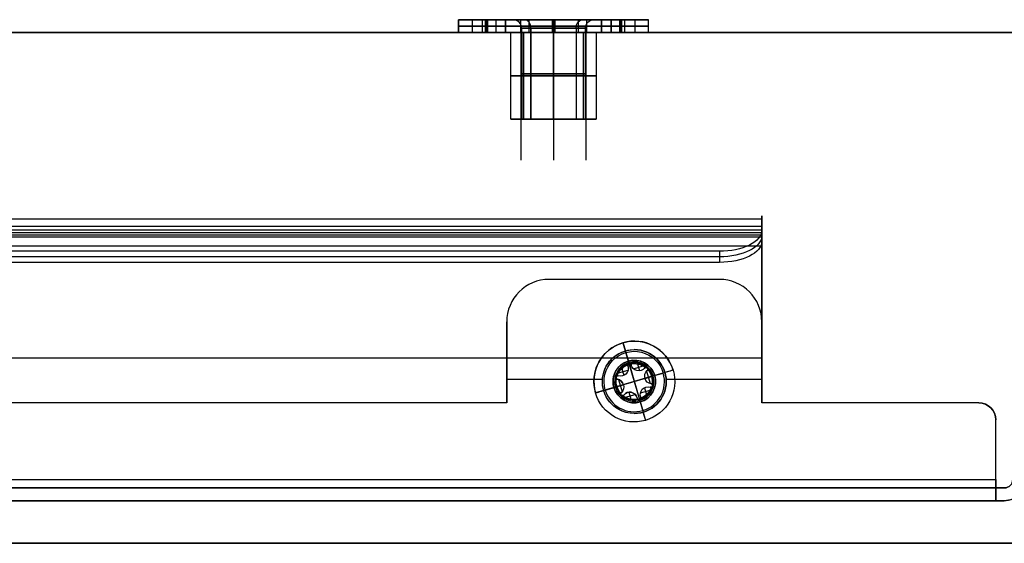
# Model space of a CAD drawing. Header units: millimetres. Extents: x -368 to 368, y -356 to 344.
# Tile 194 of 256: x -162 to -46, y -356 to -294. Entities that reach past the tile are written whole.
import ezdxf

# ---------------------------------------------------------------- set-up
doc = ezdxf.new("R2010")
doc.units = ezdxf.units.MM
doc.layers.add('Livello 01', color=7, linetype='Continuous')

# ---------------------------------------------------------------- blocks, each defined once
blk = doc.blocks.new('MCP144A08_02')
at = {"layer": 'Livello 01', "color": 253, "true_color": 0x999999}
for p, q in [((-99.49769241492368, 244.0086784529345), (-99.49769241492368, 244.0086784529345, 15)), ((-99.49769241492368, 236.4086784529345), (-99.49769241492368, 236.4086784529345, 15)), ((-99.4976924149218, -236.4086784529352), (-99.4976924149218, -236.4086784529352, 15)), ((-99.4976924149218, -244.0086784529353), (-99.4976924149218, -244.0086784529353, 15))]:
    blk.add_line(p, q, dxfattribs=at)
for centre, radius, start, end in [((0, 0), 252, 0, 180), ((-99.49769241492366, 240.2086784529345), 3.799999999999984, 0, 180), ((-99.49769241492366, 240.2086784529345), 3.799999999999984, 180, 0), ((0, 0), 252, 180, 0), ((-99.4976924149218, -240.2086784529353), 3.799999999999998, 0, 180), ((-99.4976924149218, -240.2086784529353), 3.799999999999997, 180, 0)]:
    blk.add_arc(centre, radius, start, end, dxfattribs=at)
for points in [[(-187.25, 275), (187.2499999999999, 275.0000000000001)], [(-103.2976924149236, 240.2086784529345, 15), (-103.2976924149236, 240.2086784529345)], [(-95.69769241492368, 240.2086784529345), (-95.69769241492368, 240.2086784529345, 15)], [(-103.2976924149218, -240.2086784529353, 15), (-103.2976924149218, -240.2086784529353)], [(-95.6976924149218, -240.2086784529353), (-95.6976924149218, -240.2086784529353, 15)], [(187.25, -274.9999999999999), (-187.2499999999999, -275)]]:
    blk.add_open_spline(points, degree=1, dxfattribs=at)
blk = doc.blocks.new('ragno M8 x 10')
at = {"layer": 'Livello 01', "color": 254, "true_color": 0xcad1ee}
for p, q in [((-5.355586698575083e-29, 9.570414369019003), (-6.239519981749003e-29, 11.14999999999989)), ((0.75, 7.999999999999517), (0.75, 11.1499999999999)), ((1.500000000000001, 9.741245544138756), (1.500000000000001, 11.14999999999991)), ((0, 9.574999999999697), (1.500000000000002, 9.574999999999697)), ((-2.658091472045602e-29, 4.750000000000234), (-4.476785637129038e-29, 7.999999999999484)), ((3.339550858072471e-13, 7.999999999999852, -3.883378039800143), (1.500000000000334, 7.999999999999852, -3.883378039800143)), ((0.750000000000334, 7.999999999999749, -7.766756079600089), (0.750000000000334, 7.999999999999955)), ((0.7499999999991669, -2.131628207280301e-13, 7.99999999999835), (0.7499999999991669, 7.766756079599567, 7.999999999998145)), ((1.500000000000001, 4.999999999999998), (1.500000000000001, 7.999999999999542)), ((11.69999999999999, 5.000000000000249), (1.500000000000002, 5.000000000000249)), ((11.69999999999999, 3.750000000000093), (11.69999999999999, 5.000000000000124)), ((-8.331113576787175e-13, 3.883378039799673, 7.999999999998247), (1.499999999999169, 3.883378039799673, 7.999999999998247)), ((1.000000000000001, 3.750000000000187), (11.69999999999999, 3.750000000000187)), ((1.500000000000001, 4.210798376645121e-14, 11.14999999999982), (1.500000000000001, 2.397203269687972e-14, 10.46507704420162)), ((11.69999999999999, 9.929557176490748e-14, 3.749999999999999), (11.69999999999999, 1.323940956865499e-13, 5.000000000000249)), ((-8.806006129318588e-29, -3.597122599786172e-14, 8.000000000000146), (-5.228566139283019e-29, -1.220273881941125e-13, 4.750000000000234)), ((5.228566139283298e-29, -3.735761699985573e-13, -4.750000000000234), (1.227337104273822e-28, -5.430406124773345e-13, -11.1500000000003)), ((-1.652011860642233e-13, -2.633925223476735e-13, 9.57500000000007), (1.499999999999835, -2.633925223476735e-13, 9.57500000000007)), ((5.009326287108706e-13, -7.704619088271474e-13, -9.575000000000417), (1.500000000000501, -7.704619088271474e-13, -9.575000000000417)), ((0.7499999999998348, -3.050966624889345e-13, 8.000000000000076), (0.7499999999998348, -2.216883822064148e-13, 11.14999999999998)), ((0.7500000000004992, -7.28757768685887e-13, -8.00000000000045), (0.7500000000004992, -8.121660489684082e-13, -11.15000000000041)), ((0.7500000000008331, -7.766756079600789, -8.000000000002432), (0.7500000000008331, -5.324629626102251e-13, -8.000000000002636)), ((1.500000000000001, -4.130029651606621e-14, 8.000000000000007), (1.500000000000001, -1.207367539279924e-13, 4.999999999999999)), ((1.500000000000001, -3.85524945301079e-13, -5), (1.500000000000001, -4.649614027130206e-13, -8.00000000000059)), ((1.500000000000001, -4.65045487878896e-13, -8.003175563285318), (1.500000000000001, -5.483696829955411e-13, -11.15000000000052)), ((11.69999999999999, -1.323940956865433e-13, -5), (11.69999999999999, -9.929557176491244e-14, -3.750000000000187)), ((1.500000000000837, -3.883378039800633, -8.000000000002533), (8.331391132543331e-13, -3.883378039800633, -8.000000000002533)), ((1.000000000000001, -3.750000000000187), (11.69999999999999, -3.750000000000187)), ((11.69999999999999, -5.000000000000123), (11.69999999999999, -3.750000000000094)), ((4.47678563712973e-29, -8.000000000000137), (2.65809147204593e-29, -4.750000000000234)), ((1.500000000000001, -8.000000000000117), (1.500000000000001, -5)), ((11.69999999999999, -5.000000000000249), (1.500000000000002, -5.000000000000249)), ((-4.973799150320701e-13, -8.000000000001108, 3.883378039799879), (1.499999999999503, -8.000000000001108, 3.883378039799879)), ((0.749999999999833, -11.1500000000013), (0.749999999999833, -8.000000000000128)), ((0.7499999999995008, -8.00000000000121), (0.7499999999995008, -8.000000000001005, 7.766756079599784)), ((1.499999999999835, -9.575000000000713), (-1.670052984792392e-13, -9.575000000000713))]:
    blk.add_line(p, q, dxfattribs=at)
at = {"layer": 'Livello 01', "color": 254, "true_color": 0xcad1ee, "extrusion": (1, 0, 0)}
for centre, radius, start, end in [((3.490763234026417e-12, 1.575295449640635e-12), 11.1499999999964, 359.9999999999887, 45.84753752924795), ((3.410383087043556e-12, 1.518229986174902e-12, 1.499999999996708), 11.1499999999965, 359.9999999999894, 45.84753752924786), ((6.025180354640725e-13, -3.413713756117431e-12), 11.14999999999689, 269.9999999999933, 315.8475375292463), ((-5.595982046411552e-30, 1.174357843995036e-29), 4.75, 269.9999999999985, 89.99999999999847), ((1.262177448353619e-29, -2.691851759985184e-30, 1.500000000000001), 5, 269.9999999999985, 89.9999999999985), ((-2.442313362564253e-27, -9.325873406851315e-14, 1.000000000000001), 3.750000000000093, 269.9999999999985, 89.99999999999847), ((3.553448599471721e-29, 7.149297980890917e-29, 6.349999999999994), 3.750000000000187, 269.9999999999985, 89.99999999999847), ((-2.492800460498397e-27, -9.325873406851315e-14, 11.69999999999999), 3.750000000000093, 269.9999999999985, 89.99999999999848), ((-5.595982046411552e-30, 1.174357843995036e-29), 4.75, 89.99999999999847, 269.9999999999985), ((-2.480178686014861e-27, -9.325873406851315e-14, 1.000000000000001), 3.750000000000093, 89.9999999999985, 269.9999999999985), ((-1.72117875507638e-12, 1.814326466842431e-12, 1.499999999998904), 11.14999999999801, 89.9999999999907, 135.8475375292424), ((3.553448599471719e-29, 7.149297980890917e-29, 6.349999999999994), 3.750000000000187, 89.99999999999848, 269.9999999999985), ((-9.975353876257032e-13, 1.115330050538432e-12), 11.14999999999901, 89.99999999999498, 135.8475375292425), ((3.285371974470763e-12, 1.801780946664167e-12), 11.15000000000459, 180.0000000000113, 225.8475375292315), ((3.174571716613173e-12, 1.721511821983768e-12, 1.500000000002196), 11.15000000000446, 180.000000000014, 225.8475375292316)]:
    blk.add_arc(centre, radius, start, end, dxfattribs=at)
at = {"layer": 'Livello 01', "color": 254, "true_color": 0xcad1ee, "extrusion": (-1, 0, 0)}
for centre, radius, start, end in [((4.196986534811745e-30, -1.76294599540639e-30, -0.7499999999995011), 11.15000000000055, 134.1524624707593, 180.0000000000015), ((4.196986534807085e-30, -1.762945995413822e-30, -0.7500000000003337), 11.15000000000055, 224.152462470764, 270.0000000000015), ((-7.349676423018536e-14, -2.470468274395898e-12, -1.500000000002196), 11.14999999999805, 224.1524624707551, 270.0000000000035), ((2.524354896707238e-29, -4.440892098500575e-16), 4.750000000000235, 90.00000000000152, 270.0000000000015), ((2.853950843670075e-29, -1.197985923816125e-29, -6.599999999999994), 5.000000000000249, 90.00000000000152, 270.0000000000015), ((-3.294283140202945e-27, 1.243449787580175e-13, -11.69999999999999), 5.000000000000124, 90.00000000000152, 270.0000000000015), ((-2.524354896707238e-29, 4.440892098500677e-16), 4.750000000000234, 270.0000000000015, 90.00000000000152), ((4.196986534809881e-30, -1.762945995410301e-30, -0.7499999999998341), 11.15000000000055, 44.15246247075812, 90.00000000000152), ((0, 5.39620151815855e-30, -1.500000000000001), 5, 270.0000000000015, 90.00000000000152), ((2.853950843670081e-29, -1.19798592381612e-29, -6.599999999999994), 5.000000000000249, 270.0000000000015, 90.00000000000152), ((2.454935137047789e-27, -9.325873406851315e-14, -11.69999999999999), 3.750000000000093, 270.0000000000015, 90.00000000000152), ((-3.281661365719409e-27, 1.243449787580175e-13, -11.69999999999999), 5.000000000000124, 270.0000000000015, 90.00000000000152), ((4.196986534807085e-30, -1.762945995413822e-30, -0.7500000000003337), 11.15000000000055, 314.1524624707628, 1.50659951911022e-12)]:
    blk.add_arc(centre, radius, start, end, dxfattribs=at)
at = {"layer": 'Livello 01', "color": 254, "true_color": 0xcad1ee, "extrusion": (0, 0, -1)}
blk.add_arc((-1.000000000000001, 4.75), 1, 270, 1.34346629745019e-11, dxfattribs=at)
at = {"layer": 'Livello 01', "color": 254, "true_color": 0xcad1ee, "extrusion": (0, 1, 0)}
blk.add_arc((-1.000000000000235, 4.750000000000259), 1.000000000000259, 270.0000000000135, 359.9999999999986, dxfattribs=at)
at = {"layer": 'Livello 01', "color": 254, "true_color": 0xcad1ee, "extrusion": (0, -1, 0)}
blk.add_arc((1.000000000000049, -4.75000000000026), 1.000000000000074, 90.00000000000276, 179.9999999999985, dxfattribs=at)
at = {"layer": 'Livello 01', "color": 254, "true_color": 0xcad1ee}
blk.add_arc((1.000000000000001, -4.75), 1, 89.99999999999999, 180.0000000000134, dxfattribs=at)
for points in [[(0, 7.999999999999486), (0, 11.1499999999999)], [(1.500000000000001, 11.14999999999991), (0, 11.1499999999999)], [(1.500000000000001, 7.999999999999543), (1.500000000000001, 11.14999999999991)], [(6.661338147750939e-13, 7.999999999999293, -7.766756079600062), (1.500000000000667, 7.999999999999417, -7.766756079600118)], [(6.661338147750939e-13, 7.999999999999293, -7.766756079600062), (0, 7.999999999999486)], [(0, 7.999999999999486), (1.500000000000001, 7.999999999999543)], [(-9.992007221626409e-13, 7.76675607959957, 8.000000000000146), (-6.661338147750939e-13, -2.220446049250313e-13, 8.000000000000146)], [(-9.992007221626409e-13, 7.76675607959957, 8.000000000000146), (1.499999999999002, 7.766756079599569, 8.000000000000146)], [(1.500000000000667, 7.999999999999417, -7.766756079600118), (1.500000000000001, 7.999999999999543)], [(1.499999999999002, 7.766756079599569, 8.000000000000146), (1.499999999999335, -2.151057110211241e-13, 8.000000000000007)], [(1.500000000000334, 9.033514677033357e-14, 11.14999999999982), (3.33066907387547e-13, -2.068715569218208e-14, 11.15000000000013)], [(11.69999999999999, 9.960173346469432e-14, 3.75), (1.000000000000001, 9.964000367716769e-14, 3.75)], [(1.500000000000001, 1.321899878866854e-13, 5), (11.69999999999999, 1.321899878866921e-13, 5.000000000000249)], [(1.499999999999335, -2.151057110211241e-13, 8.000000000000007), (1.500000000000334, 9.033514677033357e-14, 11.14999999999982)], [(1.500000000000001, -6.034802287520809e-13, -11.15000000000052), (0, -6.804186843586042e-13, -11.1500000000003)], [(9.992007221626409e-13, -6.036837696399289e-13, -8.000000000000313), (0, -6.804186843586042e-13, -11.1500000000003)], [(6.661338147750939e-13, -7.766756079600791, -8.000000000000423), (9.992007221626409e-13, -6.036837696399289e-13, -8.000000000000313)], [(-6.661338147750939e-13, -2.220446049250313e-13, 8.000000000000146), (3.33066907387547e-13, -2.068715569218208e-14, 11.15000000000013)], [(1.499999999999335, -2.151057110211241e-13, 8.000000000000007), (-6.661338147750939e-13, -2.220446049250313e-13, 8.000000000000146)], [(1.500000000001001, -4.649058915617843e-13, -8.00000000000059), (9.992007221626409e-13, -6.036837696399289e-13, -8.000000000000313)], [(1.000000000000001, -9.941038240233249e-14, -3.750000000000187), (11.69999999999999, -9.944865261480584e-14, -3.750000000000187)], [(11.69999999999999, -1.319858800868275e-13, -5), (1.500000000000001, -1.319858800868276e-13, -5)], [(1.500000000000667, -7.766756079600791, -8.000000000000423), (1.500000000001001, -4.649058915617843e-13, -8.00000000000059)], [(1.500000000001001, -4.649058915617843e-13, -8.00000000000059), (1.500000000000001, -6.034802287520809e-13, -11.15000000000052)], [(6.661338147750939e-13, -7.766756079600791, -8.000000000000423), (1.500000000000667, -7.766756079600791, -8.000000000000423)], [(-3.33066907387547e-13, -8.000000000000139), (0, -11.15000000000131)], [(-6.661338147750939e-13, -8.000000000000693, 7.766756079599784), (-3.33066907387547e-13, -8.000000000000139)], [(-6.661338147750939e-13, -8.000000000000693, 7.766756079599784), (1.499999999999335, -8.000000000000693, 7.766756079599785)], [(-3.33066907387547e-13, -8.000000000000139), (1.499999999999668, -8.000000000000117)], [(1.499999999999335, -8.000000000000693, 7.766756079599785), (1.499999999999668, -8.000000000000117)], [(1.499999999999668, -8.000000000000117), (1.500000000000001, -11.15000000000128)], [(1.500000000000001, -11.15000000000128), (0, -11.15000000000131)]]:
    blk.add_open_spline(points, degree=1, dxfattribs=at)
blk = doc.blocks.new('MCP144A13_04')
at = {"layer": 'Livello 01', "color": 253, "true_color": 0x999999}
blk.add_line((-361.1602540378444, -2.5), (361.1602540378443, -2.5), dxfattribs=at)
for points in [[(352.4999999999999, 2.500000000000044), (-352.5000000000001, 2.499999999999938)], [(362.4999999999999, -7.499999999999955), (-362.5000000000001, -7.500000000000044)]]:
    blk.add_open_spline(points, degree=1, dxfattribs=at)
blk = doc.blocks.new('MCP144A14_04')
at = {"layer": 'Livello 01', "color": 253, "true_color": 0x999999}
blk.add_line((-361.1602540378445, 2.5), (361.1602540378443, 2.5), dxfattribs=at)
for points in [[(-362.5000000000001, 7.499999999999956), (362.4999999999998, 7.500000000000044)], [(-352.5000000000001, -2.500000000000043), (352.4999999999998, -2.499999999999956)]]:
    blk.add_open_spline(points, degree=1, dxfattribs=at)
blk = doc.blocks.new('MCA144A01_04')
at = {"layer": 'Livello 01', "extrusion": (5.551115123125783e-17, 2.77555756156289e-17, -1), "rotation": 360}
blk.add_blockref('MCP144A13_04', (-3.330669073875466e-15, 282.4999999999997, -59.99999999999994), dxfattribs=at)
at = {"layer": 'Livello 01'}
blk.add_blockref('MCP144A08_02', (0, 0), dxfattribs=at)
at = {"layer": 'Livello 01', "extrusion": (-0.7071067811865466, -0.7071067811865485, -1.174357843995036e-29), "rotation": 90}
blk.add_blockref('ragno M8 x 10', (-240.2086784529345, -1.500000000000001, -99.49769241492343), dxfattribs=at)
at = {"layer": 'Livello 01', "extrusion": (1, 5.206605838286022e-15, -1.174357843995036e-29), "rotation": 90}
blk.add_blockref('ragno M8 x 10', (-240.2086784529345, -1.500000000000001, -99.49769241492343), dxfattribs=at)
at = {"layer": 'Livello 01', "extrusion": (-4.233945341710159e-18, -2.126349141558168e-17, -1), "rotation": 360}
blk.add_blockref('MCP144A14_04', (2.540367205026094e-16, -282.5000000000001, -59.99999999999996), dxfattribs=at)
blk = doc.blocks.new('VTM05X25BTINO_M5X30')
at = {"layer": 'Livello 01', "color": 253, "true_color": 0xa59e96}
for p, q in [((-8.736517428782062e-32, 4.750000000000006, -3.699999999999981), (-1.393652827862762e-31, 4.750000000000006, -1.199999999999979)), ((8.881784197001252e-16, 2.5, -3.699999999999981), (8.881784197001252e-16, 4.750000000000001, -3.699999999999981)), ((8.881784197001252e-16, 2.315), (8.881784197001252e-16, 3.55000000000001)), ((-5.651396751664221e-31, 2.500000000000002, -28.40000000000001), (-5.651396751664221e-31, 2.500000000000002, -3.69999999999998)), ((-6.240013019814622e-33, 2.200000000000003, -28.7), (-8.621269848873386e-47, 2.500000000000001, -28.40000000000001)), ((-1.736710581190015, 1.212309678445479, -2.000000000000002), (-1.736710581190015, 1.212309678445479, -0.1970151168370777)), ((-1.504278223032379, 1.486731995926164, -0.199999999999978), (-0.3161071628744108, 1.486731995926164, -0.199999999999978)), ((-0.9582048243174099, 1.029304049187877, -0.199999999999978), (-0.9582048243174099, 1.885488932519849, -0.199999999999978)), ((-0.009173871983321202, -2.214799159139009, -2.000000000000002), (-0.009173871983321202, 2.214799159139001, -2.000000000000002)), ((-2.080005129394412e-33, 2.214999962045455, -0.1000000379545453), (6.158049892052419e-48, 2.315000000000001)), ((0, 2.214999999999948, -2.000000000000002), (0, 2.214999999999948, -0.1000000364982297)), ((4.440892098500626e-16, -2.200000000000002, -28.7), (4.440892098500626e-16, 2.200000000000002, -28.7)), ((0.2061080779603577, 1.918246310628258, -2.000000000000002), (0.2061080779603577, 1.918246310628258, -0.1999999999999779)), ((0.3197977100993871, 1.480031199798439, -0.199999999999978), (1.510871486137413, 1.480031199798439, -0.199999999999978)), ((0.9471801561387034, 1.03122610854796, -0.199999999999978), (0.9471801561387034, 1.891051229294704, -0.199999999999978)), ((1.736710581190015, 1.212309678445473, -2.000000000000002), (1.736710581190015, 1.212309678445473, -0.1970158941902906)), ((-2.5, 0, -3.699999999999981), (-4.75, 0, -3.699999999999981)), ((-3.550000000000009, 0), (-2.315, 0)), ((2.200000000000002, 0, -28.7), (-2.200000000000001, 0, -28.7)), ((-2.114999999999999, 8.326672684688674e-14, -0.199999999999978), (-1.31360814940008, 8.326672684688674e-14, -0.199999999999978)), ((-1.946329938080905, 1.002690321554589, -2.000000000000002), (-1.946329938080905, 1.002690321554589, -0.1255884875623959)), ((-1.714304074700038, -0.7495405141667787, -0.199999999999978), (-1.714304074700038, 0.7495403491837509, -0.199999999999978)), ((-1.107500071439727, 1.01685437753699, -2.000000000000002), (-1.107500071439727, 1.01685437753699, -0.1999999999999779)), ((1.10749992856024, 1.016854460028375, -2.000000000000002), (1.10749992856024, 1.016854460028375, -0.1999999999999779)), ((1.714303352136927, -0.7495400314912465, -0.199999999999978), (1.714303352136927, 0.7495398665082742, -0.199999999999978)), ((2.315, 0), (3.55000000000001, 0)), ((4.750000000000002, 0, -3.699999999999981), (2.5, 0, -3.699999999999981)), ((-1.94632993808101, -1.002690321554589, -2.000000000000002), (-1.94632993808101, -1.002690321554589, -0.1255873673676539)), ((1.313608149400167, -4.662936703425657e-15, -2.000000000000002), (-1.31360814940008, -4.662936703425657e-15, -2.000000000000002)), ((-1.107500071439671, -1.016854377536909, -2.000000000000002), (-1.107500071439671, -1.016854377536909, -0.1999999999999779)), ((-0.9582048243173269, -1.885488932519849, -0.199999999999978), (-0.9582048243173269, -1.029304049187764, -0.199999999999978)), ((0.9471801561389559, -1.891051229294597, -0.199999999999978), (0.9471801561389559, -1.031226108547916, -0.199999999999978)), ((1.107499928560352, -1.016854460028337, -2.000000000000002), (1.107499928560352, -1.016854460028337, -0.1999999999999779)), ((1.313608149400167, -2.775557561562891e-14, -0.199999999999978), (2.114999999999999, -2.775557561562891e-14, -0.199999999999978)), ((1.313608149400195, -8.2491458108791e-08, -2.000000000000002), (1.313608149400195, -8.2491458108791e-08, -0.1999999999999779)), ((-1.736710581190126, -1.212309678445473, -2.000000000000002), (-1.736710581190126, -1.212309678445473, -0.1970154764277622)), ((-1.504278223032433, -1.486731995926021, -0.199999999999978), (-0.3161071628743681, -1.486731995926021, -0.199999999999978)), ((-6.240013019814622e-33, -2.200000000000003, -28.7), (-8.621269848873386e-47, -2.500000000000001, -28.40000000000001)), ((5.551115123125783e-14, -2.214999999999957, -2.000000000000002), (5.551115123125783e-14, -2.214999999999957, -0.1000000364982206)), ((-2.080005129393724e-33, -2.214999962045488, -0.1000000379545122), (6.158049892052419e-48, -2.315000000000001)), ((8.881784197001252e-16, -3.55000000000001), (8.881784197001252e-16, -2.315)), ((0.2061080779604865, -1.918246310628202, -2.000000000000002), (0.2061080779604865, -1.918246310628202, -0.1999999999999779)), ((0.319797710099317, -1.480031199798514, -0.199999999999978), (1.510871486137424, -1.480031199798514, -0.199999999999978)), ((1.736710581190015, -1.21230967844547, -2.000000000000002), (1.736710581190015, -1.21230967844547, -0.1970150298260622)), ((8.881784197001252e-16, -4.750000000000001, -3.699999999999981), (8.881784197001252e-16, -2.5, -3.699999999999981)), ((-5.651396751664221e-31, -2.500000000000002, -28.40000000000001), (-5.651396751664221e-31, -2.500000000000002, -3.69999999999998)), ((-8.736517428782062e-32, -4.750000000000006, -3.699999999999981), (-1.393652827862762e-31, -4.750000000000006, -1.199999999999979))]:
    blk.add_line(p, q, dxfattribs=at)
for centre, radius, start, end in [((8.881784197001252e-16, 0, -1.199999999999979), 4.750000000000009, 0, 180), ((8.881784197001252e-16, 0, -3.699999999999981), 4.750000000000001, 7.016709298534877e-15, 180), ((-1.133652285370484e-31, 0, -2.44999999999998), 4.750000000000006, 0, 180), ((0, 0, -28.40000000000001), 2.500000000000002, 0, 180), ((-5.651396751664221e-31, 0, -16.05), 2.500000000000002, 0, 180), ((2.220446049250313e-16, 0, -28.7), 2.200000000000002, 7.016709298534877e-15, 180), ((-1.736710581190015, 1.002690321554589, -1.049957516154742), 0.2096193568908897, 57.00411514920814, 246.0000000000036), ((-1.983135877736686e-14, -3.430589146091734e-14, -0.199999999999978), 2.115000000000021, 94.97236623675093, 145.0276337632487), ((-1.107500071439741, 1.918246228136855, -2.000000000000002), 0.9013918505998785, 235.1520166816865, 2.822794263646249e-14), ((-1.107500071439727, 1.918246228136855, -1.09999999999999), 0.901391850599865, 235.1520166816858, 0), ((-1.387778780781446e-17, 2.005380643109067, -2.000000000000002), 0.2096193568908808, 0, 180), ((0, 2.005380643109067, -1.049957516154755), 0.2096193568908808, 0, 180), ((-9.023504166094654e-12, 2.005380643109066, -2.000000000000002), 0.2096193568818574, 179.9999999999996, 186.0000000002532), ((-3.746503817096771e-33, 2.005380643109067, -1.09999999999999), 0.209619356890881, 180, 185.9999999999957), ((-1.107500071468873, 1.91824622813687, -2.000000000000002), 0.9013918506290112, 359.9999999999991, 4.149454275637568), ((-1.107500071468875, 1.918246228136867, -0.199999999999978), 0.9013918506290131, 359.9999999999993, 4.149454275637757), ((-1.107500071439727, 1.918246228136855, -1.09999999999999), 0.901391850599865, 0, 4.149454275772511), ((3.58046925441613e-14, 1.332267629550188e-13, -0.199999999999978), 2.114999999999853, 34.97236623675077, 85.0276337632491), ((1.107499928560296, 1.918246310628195, -0.199999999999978), 0.9013918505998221, 175.1520166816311, 304.1494542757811), ((1.107499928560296, 1.918246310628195, -2.000000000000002), 0.9013918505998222, 175.1520166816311, 304.1494542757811), ((1.10749992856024, 1.918246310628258, -1.09999999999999), 0.9013918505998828, 175.1520166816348, 304.1494542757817), ((-3.746503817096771e-33, 2.005380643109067, -1.09999999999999), 0.209619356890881, 357.0041151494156, 0), ((1.736710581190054, 1.002690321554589, -2.000000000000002), 0.2096193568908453, 0, 125.9999999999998), ((1.736710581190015, 1.002690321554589, -1.049076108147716), 0.209619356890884, 0, 125.9999999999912), ((8.881784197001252e-16, 0, -1.199999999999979), 4.750000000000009, 180, 0), ((-1.133652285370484e-31, 0, -2.44999999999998), 4.750000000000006, 180, 0), ((8.881784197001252e-16, 0), 3.55000000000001, 180, 0), ((0, 0, -3.699999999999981), 2.5, 180, 0), ((-5.651396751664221e-31, 0, -16.05), 2.500000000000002, 180, 0), ((1.936228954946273e-13, 5.190292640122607e-15, -0.199999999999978), 2.115000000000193, 154.9723662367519, 180.0000000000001), ((-2.215000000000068, -8.249156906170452e-08, -2.000000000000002), 0.9013918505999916, 0, 64.149454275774), ((-2.215000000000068, -8.249156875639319e-08, -0.199999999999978), 0.9013918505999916, 0, 64.14945427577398), ((-2.214999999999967, -8.249156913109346e-08, -1.09999999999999), 0.9013918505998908, 0, 64.14945427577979), ((2.215000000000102, -8.249148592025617e-08, -0.199999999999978), 0.9013918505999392, 115.1523059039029, 244.8479833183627), ((2.215000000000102, -8.249148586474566e-08, -2.000000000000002), 0.9013918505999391, 115.1523059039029, 244.8479833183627), ((2.215000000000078, -8.2491458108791e-08, -1.09999999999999), 0.9013918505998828, 115.1523059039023, 244.8479833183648), ((1.736710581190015, 1.002690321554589, -1.062786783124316), 0.209619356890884, 297.0028516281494, 0), ((-2.364775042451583e-13, 4.468647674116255e-15, -0.199999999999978), 2.115000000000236, 359.9999999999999, 25.02763376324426), ((3.042011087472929e-14, 6.106226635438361e-16, -0.199999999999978), 2.114999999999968, 334.9723662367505, 0), ((-3.33066907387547e-15, -1.304512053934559e-15, -0.199999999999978), 2.114999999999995, 180, 205.0276337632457), ((-1.736710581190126, -1.002690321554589, -1.049957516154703), 0.209619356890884, 117.004115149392, 302.9958848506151), ((-2.21499999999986, -8.249156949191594e-08, -2.000000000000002), 0.9013918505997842, 295.1520166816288, 2.293520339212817e-14), ((-2.214999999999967, -8.249156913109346e-08, -1.09999999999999), 0.9013918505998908, 295.152016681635, 0), ((-1.107500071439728, -1.918246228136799, -2.000000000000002), 0.9013918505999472, 359.9999999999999, 124.847983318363), ((-1.107500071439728, -1.918246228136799, -0.199999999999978), 0.9013918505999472, 0, 124.847983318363), ((-1.107500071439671, -1.9182462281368, -1.09999999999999), 0.9013918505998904, 0, 124.847983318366), ((1.107499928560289, -1.918246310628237, -0.199999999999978), 0.901391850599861, 55.85054572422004, 184.8479833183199), ((1.107499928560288, -1.918246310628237, -2.000000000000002), 0.9013918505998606, 55.85054572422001, 184.8479833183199), ((1.107499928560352, -1.918246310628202, -1.09999999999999), 0.901391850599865, 55.85054572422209, 184.8479833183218), ((1.736710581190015, -1.002690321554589, -1.049089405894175), 0.2096193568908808, 234.0000000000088, 0), ((1.736710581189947, -1.002690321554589, -2.000000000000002), 0.2096193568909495, 0, 62.99588485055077), ((1.736710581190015, -1.002690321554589, -1.062786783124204), 0.2096193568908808, 0, 62.99588485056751), ((-1.826871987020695e-13, -3.207434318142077e-13, -0.199999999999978), 2.114999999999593, 214.9723662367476, 265.027633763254), ((5.551115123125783e-14, -2.005380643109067, -1.09999999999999), 0.2096193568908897, 174.0000000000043, 180), ((5.552502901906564e-14, -2.005380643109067, -2.000000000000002), 0.2096193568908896, 180, 0), ((5.551115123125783e-14, -2.005380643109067, -1.049957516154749), 0.2096193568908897, 180, 0), ((-1.107500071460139, -1.918246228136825, -2.000000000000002), 0.9013918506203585, 355.8505457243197, 1.623106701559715e-12), ((-1.107500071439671, -1.9182462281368, -1.09999999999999), 0.9013918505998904, 355.8505457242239, 0), ((1.287858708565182e-14, 1.217220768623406e-13, -0.199999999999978), 2.115000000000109, 274.9723662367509, 325.0276337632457), ((4.277150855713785e-11, -2.005380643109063, -2.000000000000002), 0.2096193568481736, 359.9999999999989, 2.995884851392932), ((5.551115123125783e-14, -2.005380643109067, -1.09999999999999), 0.2096193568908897, 0, 2.995884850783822)]:
    blk.add_arc(centre, radius, start, end, dxfattribs=at)
at = {"layer": 'Livello 01', "color": 253, "true_color": 0xa59e96, "extrusion": (1, 0, 0)}
blk.add_arc((3.550000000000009, -1.199999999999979), 1.2, 0, 89.99999999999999, dxfattribs=at)
at = {"layer": 'Livello 01', "color": 253, "true_color": 0xa59e96, "extrusion": (0, 0, -1)}
for centre, radius, start, end in [((-8.881784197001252e-16, 0), 3.55000000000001, 7.016709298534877e-15, 180), ((0, 0, 3.699999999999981), 2.5, 7.016709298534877e-15, 180), ((-2.220446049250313e-16, 0), 2.315, 7.016709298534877e-15, 180), ((1.736710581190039, 1.002690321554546, 2.000000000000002), 0.2096193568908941, 293.9999999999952, 122.9958848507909), ((1.736710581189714, 1.002690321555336, 0.199999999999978), 0.2096193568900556, 90.9892732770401, 122.995884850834), ((1.10750007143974, 1.918246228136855, 0.199999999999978), 0.9013918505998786, 180, 304.8479833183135), ((-5.12645481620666e-14, 2.005380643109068, 0.199999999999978), 0.2096193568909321, 359.9999999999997, 29.01072672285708), ((9.006073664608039e-12, 2.005380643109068, 0.199999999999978), 0.2096193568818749, 353.9999999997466, 359.9999999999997), ((5.365152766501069e-14, 2.005380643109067, 0.199999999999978), 0.2096193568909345, 150.9892732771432, 180.0000000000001), ((5.748843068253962e-11, 2.005380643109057, 2.000000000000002), 0.2096193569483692, 179.9999999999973, 182.9958848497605), ((5.795355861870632e-11, 2.005380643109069, 0.199999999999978), 0.2096193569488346, 180.0000000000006, 182.9958848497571), ((-1.736710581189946, 1.002690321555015, 0.199999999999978), 0.2096193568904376, 53.99999999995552, 89.01072672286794), ((-8.881784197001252e-16, 0, 3.699999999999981), 4.750000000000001, 180, 0), ((0, 0, 28.40000000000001), 2.500000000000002, 180, 0), ((2.220446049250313e-16, 0), 2.315, 180, 0), ((-2.220446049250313e-16, 0, 28.7), 2.200000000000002, 180, 0), ((1.736710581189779, 1.002690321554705, 0.199999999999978), 0.2096193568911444, 294.0000000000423, 329.0107267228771), ((-1.736710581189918, 1.002690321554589, 2.000000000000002), 0.2096193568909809, 180, 242.9971483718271), ((-1.736710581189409, 1.002690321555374, 0.199999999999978), 0.2096193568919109, 210.9892732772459, 242.9971483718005), ((1.736710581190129, -1.002690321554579, 2.000000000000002), 0.2096193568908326, 237.0041151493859, 62.99588485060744), ((1.736710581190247, -1.002690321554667, 0.199999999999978), 0.2096193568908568, 30.98927327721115, 62.99588485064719), ((2.21499999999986, -8.249157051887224e-08, 0.199999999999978), 0.9013918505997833, 179.9999999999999, 244.8479833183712), ((-1.736710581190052, -1.002690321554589, 2.000000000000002), 0.2096193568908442, 180, 305.9999999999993), ((-1.736710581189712, -1.002690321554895, 0.199999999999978), 0.2096193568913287, 117.0041151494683, 149.0107267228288), ((1.736710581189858, -1.002690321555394, 0.199999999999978), 0.2096193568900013, 237.0041151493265, 269.01072672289), ((1.059524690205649e-11, -2.005380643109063, 2.000000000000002), 0.2096193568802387, 359.9999999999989, 6.000000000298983), ((1.054878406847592e-11, -2.005380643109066, 0.199999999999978), 0.2096193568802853, 359.9999999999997, 6.000000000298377), ((1.758315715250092e-13, -2.005380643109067, 0.199999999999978), 0.2096193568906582, 330.9892732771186, 0), ((1.107500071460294, -1.918246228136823, 0.199999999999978), 0.9013918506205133, 179.9999999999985, 184.1494542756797), ((-4.610617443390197e-13, -2.005380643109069, 0.199999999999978), 0.2096193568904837, 179.9999999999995, 209.0107267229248), ((-4.307532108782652e-11, -2.005380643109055, 0.199999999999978), 0.2096193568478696, 177.0041151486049, 180.0000000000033), ((-1.736710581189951, -1.002690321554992, 0.199999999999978), 0.2096193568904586, 270.9892732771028, 306.0000000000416)]:
    blk.add_arc(centre, radius, start, end, dxfattribs=at)
at = {"layer": 'Livello 01', "color": 253, "true_color": 0xa59e96, "extrusion": (0, -1, 0)}
blk.add_arc((3.550000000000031, -1.199999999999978), 1.199999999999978, 0, 90.000000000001, dxfattribs=at)
at = {"layer": 'Livello 01', "color": 253, "true_color": 0xa59e96, "extrusion": (0, 1, 0)}
blk.add_arc((3.550000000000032, -1.199999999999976), 1.199999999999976, 359.9999999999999, 90.00000000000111, dxfattribs=at)
at = {"layer": 'Livello 01', "color": 253, "true_color": 0xa59e96, "extrusion": (-1, 0, 0)}
blk.add_arc((3.550000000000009, -1.199999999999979), 1.2, 0, 89.99999999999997, dxfattribs=at)
at = {"layer": 'Livello 01', "color": 253, "true_color": 0xa59e96}
for points, knots in [([(-1.733091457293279, 1.21227843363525, -0.199999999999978), (-1.765252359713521, 1.212833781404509, -0.1733281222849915), (-1.7990382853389, 1.20626429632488, -0.149227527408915), (-1.865343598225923, 1.172338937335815, -0.11208297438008), (-1.8970886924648, 1.143956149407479, -0.1000859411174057), (-1.938928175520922, 1.071865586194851, -0.0999150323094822), (-1.947865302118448, 1.029786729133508, -0.1119112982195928), (-1.944316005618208, 0.9555679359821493, -0.1487971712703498), (-1.933014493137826, 0.92240883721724, -0.1732581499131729), (-1.916409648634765, 0.8947620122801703, -0.199999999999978)], [-0.5068614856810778, -0.5068614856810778, -0.5068614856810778, -0.5068614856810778, -0.3801461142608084, -0.3801461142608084, -0.253430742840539, -0.253430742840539, -0.1267153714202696, -0.1267153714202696, 0, 0, 0, 0]), ([(-0.1833181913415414, 2.107040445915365, -0.199999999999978), (-0.1676777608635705, 2.135244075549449, -0.1732581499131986), (-0.1446118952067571, 2.161611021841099, -0.1487971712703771), (-0.0821111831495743, 2.201794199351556, -0.1119112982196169), (-0.04120126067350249, 2.215093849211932, -0.09991503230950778), (0.04215073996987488, 2.214905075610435, -0.1000859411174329), (0.08260350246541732, 2.201604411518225, -0.1120829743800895), (0.1451363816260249, 2.161145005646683, -0.1492275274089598), (0.1677186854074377, 2.135170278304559, -0.1733281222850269), (0.1833181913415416, 2.107040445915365, -0.199999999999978)], [0, 0, 0, 0, 0.1267153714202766, 0.1267153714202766, 0.253430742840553, 0.253430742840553, 0.3801461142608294, 0.3801461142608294, 0.5068614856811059, 0.5068614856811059, 0.5068614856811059, 0.5068614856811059]), ([(1.733091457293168, 1.212278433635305, -0.199999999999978), (1.779936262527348, 1.213087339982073, -0.1611503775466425), (1.832623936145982, 1.197938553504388, -0.1262873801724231), (1.897780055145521, 1.139957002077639, -0.1013390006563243), (1.916483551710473, 1.114632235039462, -0.09815221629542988), (1.940745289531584, 1.059427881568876, -0.1041224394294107), (1.946329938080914, 1.030100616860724, -0.1130204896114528), (1.946329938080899, 1.002690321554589, -0.1255735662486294)], [0, 0, 0, 0, 0.1850441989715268, 0.1850441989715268, 0.2775662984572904, 0.2775662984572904, 0.370088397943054, 0.370088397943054, 0.370088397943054, 0.370088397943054]), ([(-1.91640964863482, -0.8947620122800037, -0.199999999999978), (-1.932971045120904, -0.9223364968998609, -0.17332812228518), (-1.944174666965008, -0.9548807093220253, -0.1492275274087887), (-1.94794710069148, -1.029265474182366, -0.1120829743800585), (-1.939239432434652, -1.070948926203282, -0.1000859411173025), (-1.897726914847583, -1.143228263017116, -0.09991503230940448), (-1.86575411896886, -1.172007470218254, -0.1119112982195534), (-1.799704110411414, -1.206043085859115, -0.148797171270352), (-1.765336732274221, -1.212835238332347, -0.1732581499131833), (-1.733091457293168, -1.21227843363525, -0.199999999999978)], [-0.5068614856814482, -0.5068614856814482, -0.5068614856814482, -0.5068614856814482, -0.3801461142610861, -0.3801461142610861, -0.2534307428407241, -0.2534307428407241, -0.1267153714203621, -0.1267153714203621, 0, 0, 0, 0]), ([(1.733091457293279, -1.212278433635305, -0.199999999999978), (1.756495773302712, -1.212682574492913, -0.1805901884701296), (1.780370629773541, -1.209328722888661, -0.1628439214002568), (1.829164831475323, -1.192579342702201, -0.1315005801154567), (1.853937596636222, -1.178895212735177, -0.1181616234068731), (1.89757415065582, -1.140215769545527, -0.1013830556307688), (1.916164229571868, -1.115126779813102, -0.09817881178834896), (1.940544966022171, -1.060110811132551, -0.1039701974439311), (1.946329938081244, -1.030211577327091, -0.112969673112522), (1.946329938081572, -1.002690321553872, -0.1255735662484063)], [-0.3665430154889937, -0.3665430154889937, -0.3665430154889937, -0.3665430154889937, -0.2749072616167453, -0.2749072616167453, -0.1832715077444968, -0.1832715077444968, -0.09163575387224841, -0.09163575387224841, 0, 0, 0, 0]), ([(0.1833181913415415, -2.107040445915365, -0.199999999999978), (0.1676777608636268, -2.135244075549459, -0.173258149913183), (0.1446118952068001, -2.161611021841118, -0.1487971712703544), (0.08211118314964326, -2.201794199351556, -0.1119112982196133), (0.04120126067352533, -2.215093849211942, -0.09991503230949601), (-0.04215073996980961, -2.214905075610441, -0.1000859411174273), (-0.08260350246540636, -2.201604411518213, -0.1120829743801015), (-0.1451363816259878, -2.161145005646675, -0.1492275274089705), (-0.1677186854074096, -2.135170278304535, -0.1733281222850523), (-0.1833181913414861, -2.107040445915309, -0.199999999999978)], [0, 0, 0, 0, 0.1267153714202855, 0.1267153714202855, 0.2534307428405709, 0.2534307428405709, 0.3801461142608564, 0.3801461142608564, 0.5068614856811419, 0.5068614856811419, 0.5068614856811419, 0.5068614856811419])]:
    blk.add_open_spline(points, degree=3, knots=knots, dxfattribs=at)
for points, degree in [([(-1.622556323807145, 1.178500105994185, -0.199999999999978), (-1.622556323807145, 1.178500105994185, -2.000000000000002)], 1), ([(-0.2096193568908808, 2.005380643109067, -0.199999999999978), (-0.2096193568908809, 2.005380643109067, -2.000000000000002)], 1), ([(-0.20847104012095, 1.98346945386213, -2.000000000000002), (-0.20847104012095, 1.98346945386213, -0.199999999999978)], 1), ([(-0.206108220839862, 1.918246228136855, -2.000000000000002), (-0.206108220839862, 1.918246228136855, -0.199999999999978)], 1), ([(0.209332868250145, 1.994425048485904, -0.199999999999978), (0.2093328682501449, 1.994425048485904, -2.000000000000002)], 1), ([(0.2096193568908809, 2.005380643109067, -0.199999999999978), (0.2096193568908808, 2.005380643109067, -2.000000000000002)], 1), ([(1.613499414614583, 1.172275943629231, -2.000000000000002), (1.613499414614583, 1.172275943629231, -0.199999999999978)], 1), ([(-4.75, 0, -3.699999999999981), (-4.750000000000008, 6.162975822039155e-33, -1.199999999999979)], 1), ([(-2.500000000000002, 0, -28.40000000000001), (-2.5, 0, -3.699999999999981)], 1), ([(-2.200000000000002, 0, -28.7), (-2.500000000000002, 0, -28.40000000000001)], 1), ([(-2.315, 0), (-2.114999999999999, 0, -0.199999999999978)], 1), ([(-1.821970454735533, 0.8111935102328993, -2.000000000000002), (-1.821970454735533, 0.8111935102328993, -0.199999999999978)], 1), ([(1.831885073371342, 0.8159228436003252, -0.199999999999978), (1.831885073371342, 0.8159228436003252, -2.000000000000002)], 1), ([(1.91640964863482, 0.8947620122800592, -0.199999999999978), (1.934535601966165, 0.9249414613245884, -0.1708084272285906), (1.946329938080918, 0.961390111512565, -0.1444877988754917), (1.946329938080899, 1.002690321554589, -0.1255735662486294)], 3), ([(1.946329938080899, 1.002690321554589, -0.1255735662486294), (1.946329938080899, 1.002690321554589, -2.000000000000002)], 1), ([(2.114999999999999, -3.700743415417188e-17, -0.199999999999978), (2.315, 0)], 1), ([(2.500000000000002, 0, -28.40000000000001), (2.200000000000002, 0, -28.7)], 1), ([(2.5, 0, -3.699999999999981), (2.500000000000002, 0, -28.40000000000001)], 1), ([(4.75000000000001, 0, -1.199999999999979), (4.750000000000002, 0, -3.699999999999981)], 1), ([(-1.831889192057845, -0.8159249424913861, -0.199999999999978), (-1.831889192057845, -0.8159249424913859, -2.000000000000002)], 1), ([(-1.313608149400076, -8.249156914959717e-08, -2.000000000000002), (-1.313608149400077, -8.249156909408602e-08, -0.199999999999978)], 1), ([(1.831889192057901, -0.8159249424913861, -2.000000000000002), (1.831889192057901, -0.8159249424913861, -0.199999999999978)], 1), ([(1.916409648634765, -0.8947620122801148, -0.199999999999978), (1.934493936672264, -0.9248720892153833, -0.1708755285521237), (1.946329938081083, -0.9615026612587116, -0.1444362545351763), (1.946329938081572, -1.002690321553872, -0.1255735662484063)], 3), ([(1.946329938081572, -1.002690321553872, -0.1255735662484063), (1.946329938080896, -1.002690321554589, -2.000000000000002)], 1), ([(-1.622556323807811, -1.178500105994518, -2.000000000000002), (-1.622556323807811, -1.178500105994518, -0.199999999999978)], 1), ([(-0.2096193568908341, -2.005380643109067, -0.199999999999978), (-0.2096193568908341, -2.005380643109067, -2.000000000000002)], 1), ([(-0.2084710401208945, -1.98346945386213, -0.199999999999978), (-0.2084710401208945, -1.98346945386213, -2.000000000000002)], 1), ([(-0.2061082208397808, -1.918246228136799, -2.000000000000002), (-0.2061082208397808, -1.918246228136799, -0.199999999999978)], 1), ([(0.209332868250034, -1.994425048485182, -2.000000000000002), (0.2093328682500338, -1.994425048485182, -0.199999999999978)], 1), ([(0.2096193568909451, -2.005380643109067, -2.000000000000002), (0.2096193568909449, -2.005380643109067, -0.199999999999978)], 1), ([(1.613499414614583, -1.172275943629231, -0.199999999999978), (1.613499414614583, -1.172275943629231, -2.000000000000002)], 1)]:
    blk.add_open_spline(points, degree=degree, dxfattribs=at)

msp = doc.modelspace()

# ---------------------------------------------------------------- linework, layer by layer
at = {"layer": 'Livello 01'}
for p, q in [((-75.00000000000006, -319.2249223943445, -11.35544241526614), (-75.00000000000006, -317.5849325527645, -11.35544241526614)), ((-75.00000000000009, -318.2914455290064, -8.699353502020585), (-75.00000000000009, -320.0234963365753, -8.699353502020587)), ((-75.00000000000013, -318.7555471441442, -12.89550592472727), (-346.2928932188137, -318.7555471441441, -12.89550592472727)), ((-75.00000000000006, -318.5621714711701, -12.77168386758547), (-75.00000000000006, -318.5621714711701, -9.897109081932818)), ((-75.00000000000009, -319.1574709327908, -10.19935350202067), (-75.00000000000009, -319.1574709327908, -7.199353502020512)), ((-75.00000000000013, -319.5055471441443, -11.59646781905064), (-346.2928932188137, -319.5055471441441, -11.59646781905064)), ((-75.13763154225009, -319.7579518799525, -6.159289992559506), (-346.1552616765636, -319.7579518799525, -6.159289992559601)), ((-75.00000000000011, -320.0055471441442, -12.48044241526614), (-75.00000000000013, -339.4695575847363, -12.48044241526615)), ((-75.13763154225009, -321.0569899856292, -6.909289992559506), (-346.1552616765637, -321.0569899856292, -6.909289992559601)), ((-80.00000000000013, -322.3249391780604, -3.213137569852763), (-341.2928932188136, -322.3249391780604, -3.213137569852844)), ((-80, -324.9695575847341, -554.9804424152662), (-99.99999999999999, -324.9695575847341, -554.9804424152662)), ((-90, -324.9695575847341, -555.7304424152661), (-90, -324.9695575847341, -554.2304424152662)), ((-75.00000000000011, -329.7375523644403, -13.23044241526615), (-75.00000000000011, -329.7375523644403, -11.73044241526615)), ((-105, -339.4695575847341, -554.9804424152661), (-105, -329.9695575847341, -554.9804424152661)), ((-75, -339.4695575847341, -554.9804424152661), (-75, -329.9695575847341, -554.9804424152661)), ((-75.00000000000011, -334.2375523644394, -11.73044241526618), (-346.2928932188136, -334.2375523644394, -11.73044241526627)), ((-75.00000000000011, -334.2375523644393, -13.23044241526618), (-346.2928932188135, -334.2375523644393, -13.23044241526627)), ((-105, -334.7195575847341, -554.2304424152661), (-105, -334.7195575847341, -555.7304424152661)), ((-75, -334.7195575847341, -555.7304424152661), (-75, -334.7195575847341, -554.2304424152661)), ((-93.74165738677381, -336.7195575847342, -555.7304424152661), (-105, -336.7195575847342, -555.7304424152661)), ((-93.74165738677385, -336.7195575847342, -554.2304424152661), (-105, -336.7195575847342, -554.2304424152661)), ((-74.99999999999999, -336.7195575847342, -555.7304424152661), (-86.25834261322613, -336.7195575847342, -555.7304424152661)), ((-75, -336.7195575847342, -554.2304424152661), (-86.25834261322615, -336.7195575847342, -554.2304424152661)), ((-93.75, -336.9695575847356, -554.2304424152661), (-93.75, -336.9695575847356, -555.7304424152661)), ((-86.25, -336.9695575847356, -554.2304424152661), (-86.25, -336.9695575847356, -555.7304424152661)), ((-105, -339.4695575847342, -554.980442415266), (-255, -339.4695575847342, -554.980442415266)), ((-49.49999999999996, -339.4695575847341, -554.980442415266), (-75, -339.4695575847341, -554.980442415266)), ((-49.50000000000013, -339.4695575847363, -12.48044241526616), (-75.00000000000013, -339.4695575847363, -12.48044241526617)), ((-62.24999999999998, -339.4695575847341, -555.730442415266), (-62.24999999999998, -339.4695575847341, -554.2304424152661)), ((-62.25000000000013, -339.4695575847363, -13.23044241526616), (-62.25000000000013, -339.4695575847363, -11.73044241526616)), ((-47.50000000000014, -350.6346210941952, -12.9804424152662), (-47.50000000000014, -341.4695575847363, -12.98044241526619)), ((-47.49999999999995, -350.6346210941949, -554.480442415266), (-47.49999999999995, -341.4695575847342, -554.480442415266)), ((-47.50000000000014, -346.2195575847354, -13.23044241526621), (-47.50000000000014, -346.2195575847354, -11.7304424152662)), ((-47.49999999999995, -346.2195575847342, -554.230442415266), (-47.49999999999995, -346.2195575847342, -555.730442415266)), ((-346.0000000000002, -349.4695575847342, -283.7304424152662), (-46.50000000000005, -349.4695575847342, -283.7304424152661)), ((-346.0000000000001, -350.9695575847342, -283.7304424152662), (-46.50000000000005, -350.9695575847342, -283.7304424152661))]:
    msp.add_line(p, q, dxfattribs=at)
at = {"layer": 'Livello 01', "extrusion": (1, 0, 0)}
msp.add_arc((-320.0055471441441, -10.73044241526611, -75.00000000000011), 2.5, 269.9999999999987, 29.99999999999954, dxfattribs=at)
at = {"layer": 'Livello 01', "extrusion": (3.241952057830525e-15, -0.86602540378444, -0.4999999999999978)}
msp.add_arc((-80.00000000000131, 153.3798108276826, 279.9981543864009), 5.000000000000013, 0, 90.00000000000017, dxfattribs=at)
at = {"layer": 'Livello 01', "extrusion": (-1, 0, 0)}
for centre, radius, start, end in [((320.0055471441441, -10.73044241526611, 75.00000000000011), 0.9999999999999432, 150.0000000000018, 270.0000000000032), ((348.4695575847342, -553.2304424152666, 47.49999999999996), 2.499999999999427, 270, 1.302755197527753e-11), ((348.4695575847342, -553.230442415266, 47.49999999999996), 0.9999999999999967, 270, 0), ((348.4695575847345, -14.23044241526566, 47.50000000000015), 2.499999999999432, 359.9999999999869, 90), ((348.4695575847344, -14.23044241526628, 47.50000000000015), 1.000000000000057, 3.256887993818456e-12, 89.99999999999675)]:
    msp.add_arc(centre, radius, start, end, dxfattribs=at)
at = {"layer": 'Livello 01', "extrusion": (0, -0.8660254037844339, -0.5000000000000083)}
msp.add_arc((-80.00000000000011, 153.3798108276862, 280.7481543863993), 5.000000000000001, 0, 90, dxfattribs=at)
at = {"layer": 'Livello 01', "extrusion": (1.652117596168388e-16, -0.8660254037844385, -0.5000000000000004)}
msp.add_arc((-80.00000000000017, 153.3798108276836, 281.4981543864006), 5.000000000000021, 0, 90, dxfattribs=at)
at = {"layer": 'Livello 01'}
for centre, radius, start, end in [((-99.99999999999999, -329.9695575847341, -555.7304424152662), 5, 90, 180), ((-99.99999999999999, -329.9695575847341, -554.2304424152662), 5, 90, 180), ((-99.99999999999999, -329.9695575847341, -554.9804424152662), 5, 90, 180), ((-80, -329.9695575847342, -555.7304424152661), 5.000000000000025, 0, 90), ((-80, -329.9695575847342, -554.2304424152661), 5.000000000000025, 0, 90), ((-80, -329.9695575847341, -554.980442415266), 5, 0, 90), ((-90, -336.9695575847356, -555.730442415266), 3.750000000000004, 270.0000000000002, 90), ((-49.50000000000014, -341.4695575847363, -11.73044241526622), 2, 0, 90), ((-49.50000000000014, -341.4695575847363, -13.23044241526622), 2, 0, 90), ((-49.49999999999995, -341.4695575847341, -555.730442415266), 2, 0, 90), ((-49.49999999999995, -341.4695575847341, -554.230442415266), 2, 0, 90), ((-46.49999999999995, -348.469557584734, -553.230442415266), 2.5, 270.0000000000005, 0), ((-46.50000000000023, -348.4695575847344, -14.23044241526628), 1.000000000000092, 270.0000000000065, 0)]:
    msp.add_arc(centre, radius, start, end, dxfattribs=at)
at = {"layer": 'Livello 01', "extrusion": (0, 0, -1)}
for centre, radius, start, end in [((90, -336.9695575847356, 554.230442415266), 3.749999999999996, 269.9999999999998, 90), ((90, -336.9695575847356, 555.730442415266), 3.750000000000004, 269.9999999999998, 90), ((90, -336.9695575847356, 554.980442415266), 3.75, 270, 90), ((90, -336.9695575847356, 554.230442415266), 3.749999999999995, 90.00000000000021, 270), ((90, -336.9695575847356, 554.980442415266), 3.75, 90, 270), ((49.50000000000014, -341.4695575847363, 12.4804424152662), 2, 90, 180), ((49.49999999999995, -341.4695575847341, 554.980442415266), 2, 90, 180), ((46.49999999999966, -348.4695575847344, 14.23044241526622), 2.49999999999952, 180, 270.0000000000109), ((46.49999999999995, -348.469557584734, 553.230442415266), 1, 180, 269.9999999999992), ((46.50000000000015, -348.4695575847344, 283.730442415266), 1.000000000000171, 180.0000000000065, 270.0000000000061)]:
    msp.add_arc(centre, radius, start, end, dxfattribs=at)
at = {"layer": 'Livello 01'}
for points in [[(-346.2928932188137, -317.840483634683, -9.480442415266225), (-75.00000000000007, -317.8404836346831, -9.480442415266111)], [(-75.00000000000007, -317.8404836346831, -9.480442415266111), (-75.00000000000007, -319.1395217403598, -10.23044241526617)], [(-75.0000000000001, -319.175420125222, -7.168264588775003), (-75.00000000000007, -317.8404836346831, -9.480442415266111)], [(-346.2928932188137, -319.1395217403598, -10.23044241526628), (-75.00000000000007, -319.1395217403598, -10.23044241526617)], [(-75.00000000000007, -319.1395217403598, -10.23044241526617), (-75.0000000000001, -320.4744582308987, -7.918264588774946)], [(-75.0000000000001, -320.4744582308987, -7.918264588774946), (-75.0000000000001, -319.175420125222, -7.168264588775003)], [(-75.00000000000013, -320.0055471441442, -11.73044241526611), (-346.2928932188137, -320.0055471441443, -11.73044241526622)], [(-75.00000000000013, -320.0055471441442, -13.23044241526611), (-346.2928932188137, -320.0055471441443, -13.23044241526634)], [(-75.00000000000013, -339.4695575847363, -11.73044241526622), (-75.00000000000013, -320.0055471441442, -11.73044241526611)], [(-75.00000000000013, -339.4695575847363, -13.23044241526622), (-75.00000000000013, -320.0055471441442, -13.23044241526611)], [(-75.00000000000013, -320.0055471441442, -11.73044241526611), (-75.00000000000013, -320.0055471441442, -13.23044241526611)], [(-80.00000000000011, -321.675420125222, -2.83813756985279), (-341.2928932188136, -321.675420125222, -2.838137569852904)], [(-80.00000000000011, -321.675420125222, -2.83813756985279), (-80.00000000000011, -322.9744582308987, -3.588137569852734)], [(-80.00000000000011, -322.9744582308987, -3.588137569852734), (-341.2928932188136, -322.9744582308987, -3.588137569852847)], [(-79.99999999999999, -324.9695575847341, -555.7304424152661), (-99.99999999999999, -324.9695575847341, -555.7304424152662)], [(-79.99999999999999, -324.9695575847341, -554.2304424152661), (-99.99999999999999, -324.9695575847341, -554.2304424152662)], [(-99.99999999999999, -324.9695575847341, -554.2304424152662), (-99.99999999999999, -324.9695575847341, -555.7304424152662)], [(-79.99999999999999, -324.9695575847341, -555.7304424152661), (-79.99999999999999, -324.9695575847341, -554.2304424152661)], [(-105, -329.9695575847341, -555.7304424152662), (-105, -329.9695575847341, -554.2304424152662)], [(-105, -329.9695575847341, -555.7304424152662), (-105, -339.4695575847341, -555.730442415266)], [(-105, -329.9695575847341, -554.2304424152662), (-105, -339.4695575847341, -554.230442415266)], [(-74.99999999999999, -339.4695575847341, -555.730442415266), (-74.99999999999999, -329.9695575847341, -555.7304424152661)], [(-74.99999999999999, -339.4695575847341, -554.230442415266), (-74.99999999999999, -329.9695575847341, -554.2304424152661)], [(-74.99999999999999, -329.9695575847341, -554.2304424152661), (-74.99999999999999, -329.9695575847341, -555.7304424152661)], [(-89.99999999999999, -333.2195575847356, -555.730442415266), (-89.99999999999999, -333.2195575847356, -554.230442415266)], [(-105, -339.4695575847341, -555.730442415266), (-255, -339.4695575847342, -555.730442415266)], [(-105, -339.4695575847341, -554.230442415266), (-255, -339.4695575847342, -554.230442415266)], [(-105, -339.4695575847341, -555.730442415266), (-105, -339.4695575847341, -554.230442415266)], [(-49.49999999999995, -339.4695575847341, -555.730442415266), (-74.99999999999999, -339.4695575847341, -555.730442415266)], [(-49.49999999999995, -339.4695575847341, -554.230442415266), (-74.99999999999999, -339.4695575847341, -554.230442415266)], [(-74.99999999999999, -339.4695575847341, -554.230442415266), (-74.99999999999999, -339.4695575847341, -555.730442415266)], [(-49.50000000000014, -339.4695575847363, -11.73044241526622), (-75.00000000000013, -339.4695575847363, -11.73044241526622)], [(-49.50000000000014, -339.4695575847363, -13.23044241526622), (-75.00000000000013, -339.4695575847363, -13.23044241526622)], [(-75.00000000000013, -339.4695575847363, -11.73044241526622), (-75.00000000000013, -339.4695575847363, -13.23044241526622)], [(-49.49999999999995, -339.4695575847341, -555.730442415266), (-49.49999999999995, -339.4695575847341, -554.230442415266)], [(-49.50000000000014, -339.4695575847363, -13.23044241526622), (-49.50000000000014, -339.4695575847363, -11.73044241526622)], [(-89.99999999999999, -340.7195575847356, -554.230442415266), (-89.99999999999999, -340.7195575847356, -555.730442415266)], [(-47.49999999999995, -348.4695575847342, -555.730442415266), (-47.49999999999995, -341.4695575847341, -555.730442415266)], [(-47.49999999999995, -348.4695575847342, -554.230442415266), (-47.49999999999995, -341.4695575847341, -554.230442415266)], [(-47.50000000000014, -348.4695575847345, -11.73044241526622), (-47.50000000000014, -341.4695575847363, -11.73044241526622)], [(-47.50000000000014, -348.4695575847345, -13.23044241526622), (-47.50000000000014, -341.4695575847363, -13.23044241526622)], [(-47.50000000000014, -341.4695575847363, -11.73044241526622), (-47.50000000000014, -341.4695575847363, -13.23044241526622)], [(-47.49999999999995, -341.4695575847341, -555.730442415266), (-47.49999999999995, -341.4695575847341, -554.230442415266)], [(-346.2928932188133, -348.469557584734, -555.730442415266), (-47.49999999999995, -348.4695575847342, -555.730442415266)], [(-346.2928932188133, -348.4695575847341, -554.2304424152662), (-47.49999999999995, -348.4695575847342, -554.230442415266)], [(-346.2928932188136, -348.4695575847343, -11.73044241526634), (-47.50000000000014, -348.4695575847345, -11.73044241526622)], [(-346.2928932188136, -348.4695575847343, -13.23044241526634), (-47.50000000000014, -348.4695575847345, -13.23044241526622)], [(-47.49999999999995, -349.4695575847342, -553.230442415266), (-346.0000000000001, -349.469557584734, -553.230442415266)], [(-47.50000000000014, -349.4695575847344, -14.23044241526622), (-346.0000000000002, -349.4695575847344, -14.23044241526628)], [(-46.50000000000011, -349.4695575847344, -14.23044241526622), (-47.50000000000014, -349.4695575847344, -14.23044241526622)], [(-47.49999999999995, -349.4695575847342, -553.230442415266), (-46.49999999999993, -349.469557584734, -553.230442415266)], [(-47.50000000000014, -350.9695575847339, -14.23044241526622), (-47.50000000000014, -349.4695575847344, -14.23044241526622)], [(-47.49999999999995, -349.4695575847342, -553.230442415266), (-47.49999999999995, -350.9695575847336, -553.230442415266)], [(-46.49999999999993, -349.469557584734, -553.230442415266), (-46.50000000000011, -349.4695575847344, -14.23044241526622)], [(-47.49999999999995, -350.9695575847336, -553.230442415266), (-346.0000000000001, -350.9695575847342, -553.230442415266)], [(-47.50000000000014, -350.9695575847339, -14.23044241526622), (-346.0000000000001, -350.9695575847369, -14.23044241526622)], [(-47.49999999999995, -350.9695575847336, -553.230442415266), (-46.49999999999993, -350.969557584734, -553.230442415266)], [(-46.50000000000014, -350.9695575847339, -14.23044241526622), (-47.50000000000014, -350.9695575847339, -14.23044241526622)], [(-46.49999999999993, -350.969557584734, -553.230442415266), (-46.50000000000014, -350.9695575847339, -14.23044241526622)]]:
    msp.add_open_spline(points, degree=1, dxfattribs=at)

# ---------------------------------------------------------------- block references
at = {"layer": 'Livello 01', "extrusion": (0, -1, -5.551115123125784e-16)}
msp.add_blockref('MCA144A01_04', (0, -284.0304424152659, 295.9695575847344), dxfattribs=at)
at = {"layer": 'Livello 01', "extrusion": (2.234171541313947e-16, 5.551115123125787e-16, -1), "rotation": 163.6706187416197}
msp.add_blockref('VTM05X25BTINO_M5X30', (90.00000000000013, -336.9695575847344, 573.730442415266), dxfattribs=at)

doc.saveas('drawing.dxf')
